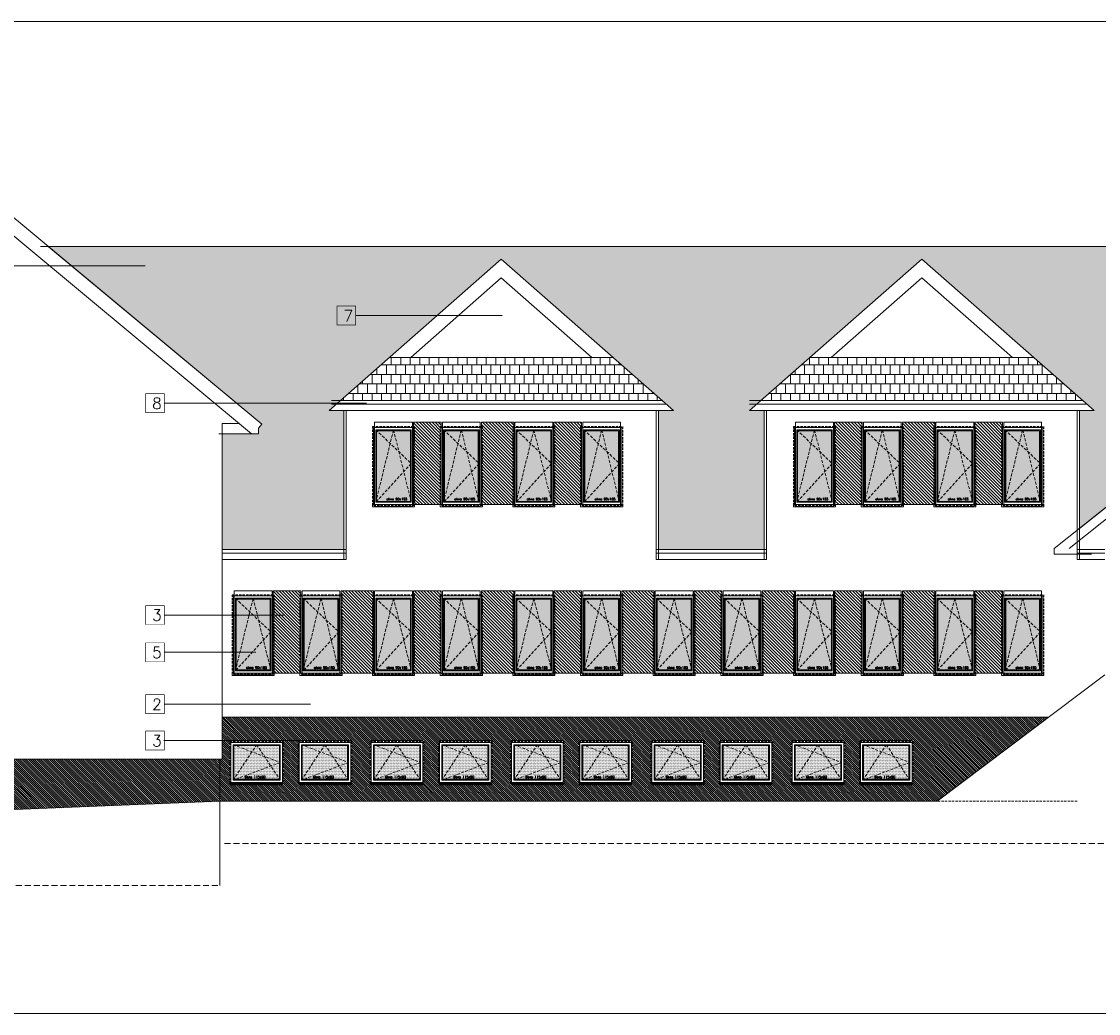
# Model space of a CAD drawing. Header units: millimetres. Extents: x -82287 to 177822, y -399756 to 0.
# Tile 53 of 228: x 70035 to 72337, y -238805 to -236685. Entities that reach past the tile are written whole.
import ezdxf
from ezdxf.enums import TextEntityAlignment as Align

# ---------------------------------------------------------------- set-up
doc = ezdxf.new("R2010")
doc.units = ezdxf.units.MM
doc.header["$MEASUREMENT"] = 0
for name, pattern in [('SUŁOSZOWA - PB 21 03$0$CACHE', [9.525, 6.35, -3.175]), ('SUŁOSZOWA - PB 21 03$0$CARKOVANA', [7.5, 5, -2.5]), ('SUŁOSZOWA - PB 21 03$0$HIDDEN', [9.525, 6.35, -3.175])]:
    doc.linetypes.add(name, pattern=pattern)
doc.layers.add('FL_XREF', color=252, linetype='Continuous')
for name, color, linetype, lineweight in [('SUŁOSZOWA - PB 21 03$0$! opisy okien elewacja', 251, 'Continuous', 0), ('SUŁOSZOWA - PB 21 03$0$!! 0_ Istn-okna', 251, 'Continuous', 0), ('SUŁOSZOWA - PB 21 03$0$!! 0_ Istn-sciany', 251, 'Continuous', 0), ('SUŁOSZOWA - PB 21 03$0$!! 0_ WIDOK ELEWACJA', 251, 'Continuous', 0), ('SUŁOSZOWA - PB 21 03$0$!! 0_Istn-cienka', 251, 'Continuous', 0), ('SUŁOSZOWA - PB 21 03$0$!! 0_Istn-drzwi', 251, 'Continuous', 0), ('SUŁOSZOWA - PB 21 03$0$!! 0_Opis_pom', 251, 'Continuous', 0), ('SUŁOSZOWA - PB 21 03$0$!! 1_ELEWACJA KOLOR', 251, 'Continuous', 0), ('SUŁOSZOWA - PB 21 03$0$!! 1_Hatch dach', 251, 'Continuous', 0), ('SUŁOSZOWA - PB 21 03$0$!! 1_OPIS POM NOWE', 251, 'Continuous', 0), ('SUŁOSZOWA - PB 21 03$0$!! 1_Wyburzenia', 251, 'SUŁOSZOWA - PB 21 03$0$CARKOVANA', 0), ('SUŁOSZOWA - PB 21 03$0$!! 2_ELEWACJA COKÓŁ', 251, 'Continuous', 0), ('SUŁOSZOWA - PB 21 03$0$!! 2_NOWE OKNA WIDOk - remont', 251, 'Continuous', 0), ('SUŁOSZOWA - PB 21 03$0$!! 2_TYNK OBRYS', 251, 'Continuous', 0), ('SUŁOSZOWA - PB 21 03$0$!!_1  OPISY ELEWACJE', 251, 'Continuous', 0)]:
    doc.layers.add(name, color=color, linetype=linetype, lineweight=lineweight)
doc.styles.add('SUŁOSZOWA - PB 21 03$0$ARIAL', font='tahoma.ttf')
doc.styles.add('SUŁOSZOWA - PB 21 03$0$TXT', font='simplex.shx')
pattern_1 = [(135, (-125229.0226, -283999.89), (-2.24506403, -2.24506403), [])]
pattern_2 = [(180, (0, 0), (-2e-15, -20.32), []), (270, (0, 0), (10.16, -20.32), [20.32, -20.32])]
pattern_3 = [(315, (0, 0), (3.367596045, 3.367596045), [])]

# ---------------------------------------------------------------- blocks, each defined once
blk = doc.blocks.new('SUŁOSZOWA - PB 21 03$0$okno 90x180')
at = {"layer": 'SUŁOSZOWA - PB 21 03$0$!! 1_Hatch dach', "true_color": 0x575757}
h = blk.add_hatch(dxfattribs=at)
h.set_pattern_fill('DOTS', color=251)
h.set_pattern_definition([(0, (-9632.3096, -11392.1331), (0.79375, 1.5875), [0, -1.5875])])
h.paths.add_polyline_path([(9, -20), (81, -20), (81, -171), (9, -171)])
at = {"layer": 'SUŁOSZOWA - PB 21 03$0$!! 0_ Istn-okna', "linetype": 'SUŁOSZOWA - PB 21 03$0$CARKOVANA', "lineweight": 5}
blk.add_lwpolyline([(0, -11), (90, -11), (90, -180), (0, -180)], close=True, dxfattribs=at)
at = {"layer": 'SUŁOSZOWA - PB 21 03$0$!! 0_ Istn-okna'}
for points in [[(2, -13), (88, -13), (88, -178), (2, -178)], [(7, -18), (83, -18), (83, -173), (7, -173)], [(9, -20), (81, -20), (81, -171), (9, -171)], [(0, -178), (90, -178), (90, -183), (0, -183)]]:
    blk.add_lwpolyline(points, close=True, dxfattribs=at)
at = {"layer": 'SUŁOSZOWA - PB 21 03$0$!! 1_Hatch dach', "color": 251, "linetype": 'SUŁOSZOWA - PB 21 03$0$CACHE', "true_color": 0x575757}
for points in [[(7, -173), (45, -18), (83, -173)], [(7, -18), (83, -90), (7, -173)]]:
    blk.add_lwpolyline(points, dxfattribs=at)
at = {"insert": (30.1, -163.6), "char_height": 5, "attachment_point": 1, "style": 'SUŁOSZOWA - PB 21 03$0$TXT'}
blk.add_mtext_dynamic_manual_height_columns('okno 90x165', width=52.63, gutter_width=75, heights=[0], dxfattribs=at)
blk = doc.blocks.new('SUŁOSZOWA - PB 21 03$0$okno 115x115')
at = {"layer": 'SUŁOSZOWA - PB 21 03$0$!! 1_Hatch dach', "true_color": 0x575757}
h = blk.add_hatch(dxfattribs=at)
h.set_pattern_fill('DOTS', color=251, angle=360)
h.set_pattern_definition([(360, (-21873.4686, 1906.5186), (0.79375, 1.5875), [0, -1.5875])])
h.paths.add_polyline_path([(-12257.2, 13266.7), (-12160.2, 13266.7), (-12160.2, 13194.7), (-12257.2, 13194.7)])
h = blk.add_hatch(dxfattribs=at)
h.set_pattern_fill('ANSI31', color=251, scale=0.2, angle=360)
h.set_pattern_definition([(45, (0, 0), (-0.449012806, 0.449012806), [])])
h.paths.add_polyline_path([(-12264.2, 13187.7), (-12153.2, 13187.7), (-12153.2, 13182.7), (-12264.2, 13182.7)])
at = {"layer": 'SUŁOSZOWA - PB 21 03$0$!! 0_ Istn-okna', "linetype": 'SUŁOSZOWA - PB 21 03$0$CARKOVANA', "lineweight": 5}
blk.add_lwpolyline([(-12266.2, 13275.7), (-12151.2, 13275.7), (-12151.2, 13185.7), (-12266.2, 13185.7)], close=True, dxfattribs=at)
at = {"layer": 'SUŁOSZOWA - PB 21 03$0$!! 0_ Istn-okna'}
for points in [[(-12264.2, 13273.7), (-12153.2, 13273.7), (-12153.2, 13187.7), (-12264.2, 13187.7)], [(-12259.2, 13268.7), (-12158.2, 13268.7), (-12158.2, 13192.7), (-12259.2, 13192.7)], [(-12257.2, 13266.7), (-12160.2, 13266.7), (-12160.2, 13194.7), (-12257.2, 13194.7)], [(-12264.2, 13187.7), (-12153.2, 13187.7), (-12153.2, 13182.7), (-12264.2, 13182.7)]]:
    blk.add_lwpolyline(points, close=True, dxfattribs=at)
at = {"layer": 'SUŁOSZOWA - PB 21 03$0$!! 1_Hatch dach', "color": 251, "linetype": 'SUŁOSZOWA - PB 21 03$0$CACHE', "true_color": 0x575757}
for points in [[(-12259.2, 13192.7), (-12208.7, 13268.7), (-12158.2, 13192.7)], [(-12259.2, 13268.7), (-12158.2, 13230.7), (-12259.2, 13192.7)]]:
    blk.add_lwpolyline(points, dxfattribs=at)
at = {"insert": (-12234.1, 13202.1), "char_height": 5, "attachment_point": 1, "style": 'SUŁOSZOWA - PB 21 03$0$TXT'}
blk.add_mtext_dynamic_manual_height_columns('okno 115x90', width=52.63, gutter_width=75, heights=[0], dxfattribs=at)
blk = doc.blocks.new('SUŁOSZOWA - PB 21 03')
at = {"layer": 'SUŁOSZOWA - PB 21 03$0$!! 1_ELEWACJA KOLOR', "true_color": 0xa78758}
h = blk.add_hatch(dxfattribs=at)
h.set_pattern_fill('ANSI31', color=45, scale=1.5, angle=-90)
h.set_pattern_definition(pattern_3)
h.paths.add_polyline_path([(70870.06575, -237770.26576), (70870.06575, -237594.26576), (70811.06575, -237594.26576), (70811.06575, -237770.26576)])
h = blk.add_hatch(dxfattribs=at)
h.set_pattern_fill('ANSI31', color=45, scale=1.5, angle=-90)
h.set_pattern_definition(pattern_3)
h.paths.add_polyline_path([(71025.06575, -237770.26576), (71025.06575, -237594.26576), (70956.06575, -237594.26576), (70956.06575, -237770.26576)])
h = blk.add_hatch(dxfattribs=at)
h.set_pattern_fill('ANSI31', color=45, scale=1.5, angle=-90)
h.set_pattern_definition(pattern_3)
h.paths.add_polyline_path([(71170.06575, -237770.26576), (71170.06575, -237594.26576), (71111.06575, -237594.26576), (71111.06575, -237770.26576)])
h = blk.add_hatch(dxfattribs=at)
h.set_pattern_fill('ANSI31', color=45, scale=1.5, angle=-90)
h.set_pattern_definition(pattern_3)
h.paths.add_polyline_path([(71770.06575, -237770.26576), (71770.06575, -237594.26576), (71711.06575, -237594.26576), (71711.06575, -237770.26576)])
h = blk.add_hatch(dxfattribs=at)
h.set_pattern_fill('ANSI31', color=45, scale=1.5, angle=-90)
h.set_pattern_definition(pattern_3)
h.paths.add_polyline_path([(71925.06575, -237770.26576), (71925.06575, -237594.26576), (71856.06575, -237594.26576), (71856.06575, -237770.26576)])
h = blk.add_hatch(dxfattribs=at)
h.set_pattern_fill('ANSI31', color=45, scale=1.5, angle=-90)
h.set_pattern_definition(pattern_3)
h.paths.add_polyline_path([(72070.06575, -237770.26576), (72070.06575, -237594.26576), (72011.06575, -237594.26576), (72011.06575, -237770.26576)])
h = blk.add_hatch(dxfattribs=at)
h.set_pattern_fill('ANSI31', color=45, scale=1.5, angle=-90)
h.set_pattern_definition(pattern_3)
h.paths.add_polyline_path([(70570.06575, -238130.26576), (70570.06575, -237954.26576), (70511.06575, -237954.26576), (70511.06575, -238130.26576)])
h = blk.add_hatch(dxfattribs=at)
h.set_pattern_fill('ANSI31', color=45, scale=1.5, angle=-90)
h.set_pattern_definition(pattern_3)
h.paths.add_polyline_path([(70725.06575, -238130.26576), (70725.06575, -237954.26576), (70656.06575, -237954.26576), (70656.06575, -238130.26576)])
h = blk.add_hatch(dxfattribs=at)
h.set_pattern_fill('ANSI31', color=45, scale=1.5, angle=-90)
h.set_pattern_definition(pattern_3)
h.paths.add_polyline_path([(70870.06575, -238130.26576), (70870.06575, -237954.26576), (70811.06575, -237954.26576), (70811.06575, -238130.26576)])
h = blk.add_hatch(dxfattribs=at)
h.set_pattern_fill('ANSI31', color=45, scale=1.5, angle=-90)
h.set_pattern_definition(pattern_3)
h.paths.add_polyline_path([(71025.06575, -238130.26576), (71025.06575, -237954.26576), (70956.06575, -237954.26576), (70956.06575, -238130.26576)])
h = blk.add_hatch(dxfattribs=at)
h.set_pattern_fill('ANSI31', color=45, scale=1.5, angle=-90)
h.set_pattern_definition(pattern_3)
h.paths.add_polyline_path([(71170.06575, -238130.26576), (71170.06575, -237954.26576), (71111.06575, -237954.26576), (71111.06575, -238130.26576)])
h = blk.add_hatch(dxfattribs=at)
h.set_pattern_fill('ANSI31', color=45, scale=1.5, angle=-90)
h.set_pattern_definition(pattern_3)
h.paths.add_polyline_path([(71325.06575, -238130.26576), (71325.06575, -237954.26576), (71256.06575, -237954.26576), (71256.06575, -238130.26576)])
h = blk.add_hatch(dxfattribs=at)
h.set_pattern_fill('ANSI31', color=45, scale=1.5, angle=-90)
h.set_pattern_definition(pattern_3)
h.paths.add_polyline_path([(71470.06575, -238130.26576), (71470.06575, -237954.26576), (71411.06575, -237954.26576), (71411.06575, -238130.26576)])
h = blk.add_hatch(dxfattribs=at)
h.set_pattern_fill('ANSI31', color=45, scale=1.5, angle=-90)
h.set_pattern_definition(pattern_3)
h.paths.add_polyline_path([(71625.06575, -238130.26576), (71625.06575, -237954.26576), (71556.06575, -237954.26576), (71556.06575, -238130.26576)])
h = blk.add_hatch(dxfattribs=at)
h.set_pattern_fill('ANSI31', color=45, scale=1.5, angle=-90)
h.set_pattern_definition(pattern_3)
h.paths.add_polyline_path([(71770.06575, -238130.26576), (71770.06575, -237954.26576), (71711.06575, -237954.26576), (71711.06575, -238130.26576)])
h = blk.add_hatch(dxfattribs=at)
h.set_pattern_fill('ANSI31', color=45, scale=1.5, angle=-90)
h.set_pattern_definition(pattern_3)
h.paths.add_polyline_path([(71925.06575, -238130.26576), (71925.06575, -237954.26576), (71856.06575, -237954.26576), (71856.06575, -238130.26576)])
h = blk.add_hatch(dxfattribs=at)
h.set_pattern_fill('ANSI31', color=45, scale=1.5, angle=-90)
h.set_pattern_definition(pattern_3)
h.paths.add_polyline_path([(72070.06575, -238130.26576), (72070.06575, -237954.26576), (72011.06575, -237954.26576), (72011.06575, -238130.26576)])
at = {"layer": 'SUŁOSZOWA - PB 21 03$0$!! 1_Hatch dach', "true_color": 0x990000}
h = blk.add_hatch(dxfattribs=at)
h.set_pattern_fill('AR-B88', color=14, scale=0.1, angle=180)
h.set_pattern_definition(pattern_2)
h.paths.add_polyline_path([(72927.56575, -237269.73091), (72927.56575, -237218.37397), (70029.74705, -237218.37397), (70486.77269, -237598.02207), (70479.56575, -237606.66587), (70479.56575, -237618.65447), (70401.56575, -237618.65447), (70401.56575, -237866.1374), (70661.56575, -237866.1374), (70661.56575, -237569.26576), (70630.45126, -237569.26576), (70998.56575, -237245.32501), (71366.68023, -237569.26576), (71334.56575, -237569.26576), (71334.56575, -237866.1374), (71560.56575, -237866.1374), (71560.56575, -237569.26576), (71529.45126, -237569.26576), (71897.56575, -237245.32501), (72265.68023, -237569.26576), (72234.56575, -237569.26576), (72234.56575, -237821.2654)])
h = blk.add_hatch(dxfattribs=at)
h.set_pattern_fill('AR-B88', color=14, scale=0.1, angle=180)
h.set_pattern_definition(pattern_2)
h.paths.add_polyline_path([(70759.61041, -237455.60571), (70654.61278, -237548.00362), (71342.51871, -237548.00362), (71237.52109, -237455.60571)])
h = blk.add_hatch(dxfattribs=at)
h.set_pattern_fill('AR-B88', color=14, scale=0.1, angle=180)
h.set_pattern_definition(pattern_2)
h.paths.add_polyline_path([(71658.61041, -237455.60571), (71553.61278, -237548.00362), (72241.51871, -237548.00362), (72136.52109, -237455.60571)])
at = {"layer": 'SUŁOSZOWA - PB 21 03$0$!! 2_ELEWACJA COKÓŁ'}
h = blk.add_hatch(dxfattribs=at)
h.set_pattern_fill('ANSI31', color=250, angle=90)
h.set_pattern_definition(pattern_1)
h.paths.add_polyline_path([(70401.56575, -238224.26576), (70401.56575, -238314.26576), (70396.56575, -238314.26576), (70396.56575, -238404.26576), (71930.47023, -238404.26576), (72169.20057, -238224.26576)])
h.paths.add_polyline_path([(71433.06575, -238274.26576), (71433.06575, -238366.26576), (71318.06575, -238366.26576), (71318.06575, -238274.26576)], flags=16)
h.paths.add_polyline_path([(71320.06575, -238278.26576), (71431.06575, -238278.26576), (71431.06575, -238364.26576), (71320.06575, -238364.26576)], flags=0)
h.paths.add_polyline_path([(71325.06575, -238283.26576), (71426.06575, -238283.26576), (71426.06575, -238359.26576), (71325.06575, -238359.26576)], flags=0)
h.paths.add_polyline_path([(71330.38154, -238285.26576), (71374.2368, -238285.26576), (71375.56575, -238283.26576), (71376.8947, -238285.26576), (71424.06575, -238285.26576), (71424.06575, -238320.51328), (71426.06575, -238321.26576), (71424.06575, -238322.01823), (71424.06575, -238356.25586), (71424.7368, -238357.26576), (71330.38154, -238357.26576), (71325.06575, -238359.26576), (71327.06575, -238356.25586), (71327.06575, -238284.01823)], flags=0)
h.paths.add_polyline_path([(71279.06575, -238366.26576), (71164.06575, -238366.26576), (71164.06575, -238274.26576), (71279.06575, -238274.26576)], flags=16)
h.paths.add_polyline_path([(71277.06575, -238278.26576), (71277.06575, -238364.26576), (71166.06575, -238364.26576), (71166.06575, -238278.26576)], flags=0)
h.paths.add_polyline_path([(71272.06575, -238283.26576), (71272.06575, -238359.26576), (71171.06575, -238359.26576), (71171.06575, -238283.26576)], flags=0)
h.paths.add_polyline_path([(71270.06575, -238285.26576), (71270.06575, -238320.51328), (71272.06575, -238321.26576), (71270.06575, -238322.01823), (71270.06575, -238356.25586), (71270.7368, -238357.26576), (71176.38154, -238357.26576), (71171.06575, -238359.26576), (71173.06575, -238356.25586), (71173.06575, -238284.01823), (71176.38154, -238285.26576), (71220.2368, -238285.26576), (71221.56575, -238283.26576), (71222.8947, -238285.26576)], flags=0)
h.paths.add_polyline_path([(71579.06575, -238274.26576), (71579.06575, -238366.26576), (71464.06575, -238366.26576), (71464.06575, -238274.26576)], flags=16)
h.paths.add_polyline_path([(71466.06575, -238278.26576), (71577.06575, -238278.26576), (71577.06575, -238364.26576), (71466.06575, -238364.26576)], flags=0)
h.paths.add_polyline_path([(71471.06575, -238283.26576), (71572.06575, -238283.26576), (71572.06575, -238359.26576), (71471.06575, -238359.26576)], flags=0)
h.paths.add_polyline_path([(71476.38154, -238285.26576), (71520.2368, -238285.26576), (71521.56575, -238283.26576), (71522.8947, -238285.26576), (71570.06575, -238285.26576), (71570.06575, -238320.51328), (71572.06575, -238321.26576), (71570.06575, -238322.01823), (71570.06575, -238356.25586), (71570.7368, -238357.26576), (71476.38154, -238357.26576), (71471.06575, -238359.26576), (71473.06575, -238356.25586), (71473.06575, -238284.01823)], flags=0)
h.paths.add_polyline_path([(71133.06575, -238366.26576), (71018.06575, -238366.26576), (71018.06575, -238274.26576), (71133.06575, -238274.26576)], flags=16)
h.paths.add_polyline_path([(71131.06575, -238278.26576), (71131.06575, -238364.26576), (71020.06575, -238364.26576), (71020.06575, -238278.26576)], flags=0)
h.paths.add_polyline_path([(71126.06575, -238283.26576), (71126.06575, -238359.26576), (71025.06575, -238359.26576), (71025.06575, -238283.26576)], flags=0)
h.paths.add_polyline_path([(71124.06575, -238285.26576), (71124.06575, -238320.51328), (71126.06575, -238321.26576), (71124.06575, -238322.01823), (71124.06575, -238356.25586), (71124.7368, -238357.26576), (71030.38154, -238357.26576), (71025.06575, -238359.26576), (71027.06575, -238356.25586), (71027.06575, -238284.01823), (71030.38154, -238285.26576), (71074.2368, -238285.26576), (71075.56575, -238283.26576), (71076.8947, -238285.26576)], flags=0)
h.paths.add_polyline_path([(71733.06575, -238274.26576), (71733.06575, -238366.26576), (71618.06575, -238366.26576), (71618.06575, -238274.26576)], flags=16)
h.paths.add_polyline_path([(71620.06575, -238278.26576), (71731.06575, -238278.26576), (71731.06575, -238364.26576), (71620.06575, -238364.26576)], flags=0)
h.paths.add_polyline_path([(71625.06575, -238283.26576), (71726.06575, -238283.26576), (71726.06575, -238359.26576), (71625.06575, -238359.26576)], flags=0)
h.paths.add_polyline_path([(71627.06575, -238284.01823), (71630.38154, -238285.26576), (71674.2368, -238285.26576), (71675.56575, -238283.26576), (71676.8947, -238285.26576), (71724.06575, -238285.26576), (71724.06575, -238320.51328), (71726.06575, -238321.26576), (71724.06575, -238322.01823), (71724.06575, -238356.25586), (71724.7368, -238357.26576), (71630.38154, -238357.26576), (71625.06575, -238359.26576), (71627.06575, -238356.25586)], flags=0)
h.paths.add_polyline_path([(70979.06575, -238366.26576), (70864.06575, -238366.26576), (70864.06575, -238274.26576), (70979.06575, -238274.26576)], flags=16)
h.paths.add_polyline_path([(70977.06575, -238278.26576), (70977.06575, -238364.26576), (70866.06575, -238364.26576), (70866.06575, -238278.26576)], flags=0)
h.paths.add_polyline_path([(70972.06575, -238283.26576), (70972.06575, -238359.26576), (70871.06575, -238359.26576), (70871.06575, -238283.26576)], flags=0)
h.paths.add_polyline_path([(70970.06575, -238285.26576), (70970.06575, -238320.51328), (70972.06575, -238321.26576), (70970.06575, -238322.01823), (70970.06575, -238356.25586), (70970.7368, -238357.26576), (70876.38154, -238357.26576), (70871.06575, -238359.26576), (70873.06575, -238356.25586), (70873.06575, -238284.01823), (70876.38154, -238285.26576), (70920.2368, -238285.26576), (70921.56575, -238283.26576), (70922.8947, -238285.26576)], flags=0)
h.paths.add_polyline_path([(71879.06575, -238274.26576), (71879.06575, -238366.26576), (71764.06575, -238366.26576), (71764.06575, -238274.26576)], flags=16)
h.paths.add_polyline_path([(71766.06575, -238278.26576), (71877.06575, -238278.26576), (71877.06575, -238364.26576), (71766.06575, -238364.26576)], flags=0)
h.paths.add_polyline_path([(71771.06575, -238283.26576), (71872.06575, -238283.26576), (71872.06575, -238359.26576), (71771.06575, -238359.26576)], flags=0)
h.paths.add_polyline_path([(71773.06575, -238284.01823), (71776.38154, -238285.26576), (71820.2368, -238285.26576), (71821.56575, -238283.26576), (71822.8947, -238285.26576), (71870.06575, -238285.26576), (71870.06575, -238320.51328), (71872.06575, -238321.26576), (71870.06575, -238322.01823), (71870.06575, -238356.25586), (71870.7368, -238357.26576), (71776.38154, -238357.26576), (71771.06575, -238359.26576), (71773.06575, -238356.25586)], flags=0)
h.paths.add_polyline_path([(70833.06575, -238366.26576), (70718.06575, -238366.26576), (70718.06575, -238274.26576), (70833.06575, -238274.26576)], flags=16)
h.paths.add_polyline_path([(70831.06575, -238278.26576), (70831.06575, -238364.26576), (70720.06575, -238364.26576), (70720.06575, -238278.26576)], flags=0)
h.paths.add_polyline_path([(70826.06575, -238283.26576), (70826.06575, -238359.26576), (70725.06575, -238359.26576), (70725.06575, -238283.26576)], flags=0)
h.paths.add_polyline_path([(70824.06575, -238285.26576), (70824.06575, -238320.51328), (70826.06575, -238321.26576), (70824.06575, -238322.01823), (70824.06575, -238356.25586), (70824.7368, -238357.26576), (70730.38154, -238357.26576), (70725.06575, -238359.26576), (70727.06575, -238356.25586), (70727.06575, -238284.01823), (70730.38154, -238285.26576), (70774.2368, -238285.26576), (70775.56575, -238283.26576), (70776.8947, -238285.26576)], flags=0)
h.paths.add_polyline_path([(70679.06575, -238366.26576), (70564.06575, -238366.26576), (70564.06575, -238274.26576), (70679.06575, -238274.26576)], flags=16)
h.paths.add_polyline_path([(70677.06575, -238278.26576), (70677.06575, -238364.26576), (70566.06575, -238364.26576), (70566.06575, -238278.26576)], flags=0)
h.paths.add_polyline_path([(70672.06575, -238283.26576), (70672.06575, -238359.26576), (70571.06575, -238359.26576), (70571.06575, -238283.26576)], flags=0)
h.paths.add_polyline_path([(70670.06575, -238285.26576), (70670.06575, -238320.51328), (70672.06575, -238321.26576), (70670.06575, -238322.01823), (70670.06575, -238356.25586), (70670.7368, -238357.26576), (70576.38154, -238357.26576), (70571.06575, -238359.26576), (70573.06575, -238356.25586), (70573.06575, -238284.01823), (70576.38154, -238285.26576), (70620.2368, -238285.26576), (70621.56575, -238283.26576), (70622.8947, -238285.26576)], flags=0)
h.paths.add_polyline_path([(70533.06575, -238366.26576), (70418.06575, -238366.26576), (70418.06575, -238274.26576), (70533.06575, -238274.26576)], flags=16)
h.paths.add_polyline_path([(70531.06575, -238278.26576), (70531.06575, -238364.26576), (70420.06575, -238364.26576), (70420.06575, -238278.26576)], flags=0)
h.paths.add_polyline_path([(70526.06575, -238283.26576), (70526.06575, -238359.26576), (70425.06575, -238359.26576), (70425.06575, -238283.26576)], flags=0)
h.paths.add_polyline_path([(70524.06575, -238285.26576), (70524.06575, -238320.51328), (70526.06575, -238321.26576), (70524.06575, -238322.01823), (70524.06575, -238356.25586), (70524.7368, -238357.26576), (70430.38154, -238357.26576), (70425.06575, -238359.26576), (70427.06575, -238356.25586), (70427.06575, -238284.01823), (70430.38154, -238285.26576), (70474.2368, -238285.26576), (70475.56575, -238283.26576), (70476.8947, -238285.26576)], flags=0)
h.paths.add_polyline_path([(71794.8935, -238356.10613), (71844.06017, -238356.10613), (71844.06017, -238348.60613), (71794.8935, -238348.60613)], flags=8)
h.paths.add_polyline_path([(71648.8935, -238356.10613), (71698.06017, -238356.10613), (71698.06017, -238348.60613), (71648.8935, -238348.60613)], flags=8)
h.paths.add_polyline_path([(71494.8935, -238356.10613), (71544.06017, -238356.10613), (71544.06017, -238348.60613), (71494.8935, -238348.60613)], flags=8)
h.paths.add_polyline_path([(71348.8935, -238356.10613), (71398.06017, -238356.10613), (71398.06017, -238348.60613), (71348.8935, -238348.60613)], flags=8)
h.paths.add_polyline_path([(71194.8935, -238356.10613), (71244.06017, -238356.10613), (71244.06017, -238348.60613), (71194.8935, -238348.60613)], flags=8)
h.paths.add_polyline_path([(71048.8935, -238356.10613), (71098.06017, -238356.10613), (71098.06017, -238348.60613), (71048.8935, -238348.60613)], flags=8)
h.paths.add_polyline_path([(70894.8935, -238356.10613), (70944.06017, -238356.10613), (70944.06017, -238348.60613), (70894.8935, -238348.60613)], flags=8)
h.paths.add_polyline_path([(70748.8935, -238356.10613), (70798.06017, -238356.10613), (70798.06017, -238348.60613), (70748.8935, -238348.60613)], flags=8)
h.paths.add_polyline_path([(70594.8935, -238356.10613), (70644.06017, -238356.10613), (70644.06017, -238348.60613), (70594.8935, -238348.60613)], flags=8)
h.paths.add_polyline_path([(70448.8935, -238356.10613), (70498.06017, -238356.10613), (70498.06017, -238348.60613), (70448.8935, -238348.60613)], flags=8)
h = blk.add_hatch(dxfattribs=at)
h.set_pattern_fill('ANSI31', color=250, angle=90)
h.set_pattern_definition(pattern_1)
h.paths.add_polyline_path([(69084.56575, -238314.26576), (69084.56575, -238457.16898), (70396.56575, -238404.26576), (70396.56575, -238314.26576)])
at = {"layer": 'SUŁOSZOWA - PB 21 03$0$! opisy okien elewacja'}
for points in [[(68230.46845, -238857.59214), (68230.46845, -236737.82104), (75114.13549, -236737.82104), (75114.13549, -238857.59214)], [(72927.56575, -237269.73091), (72927.56575, -237218.37397), (70029.74705, -237218.37397), (70486.77269, -237598.02207), (70479.56575, -237606.66587), (70479.56575, -237618.65447), (70401.56575, -237618.65447), (70401.56575, -237866.1374), (70661.56575, -237866.1374), (70661.56575, -237569.26576), (70630.45126, -237569.26576), (70998.56575, -237245.32501), (71366.68023, -237569.26576), (71334.56575, -237569.26576), (71334.56575, -237866.1374), (71560.56575, -237866.1374), (71560.56575, -237569.26576), (71529.45126, -237569.26576), (71897.56575, -237245.32501), (72265.68023, -237569.26576), (72234.56575, -237569.26576), (72234.56575, -237821.2654)]]:
    blk.add_lwpolyline(points, close=True, dxfattribs=at)
at = {"layer": 'SUŁOSZOWA - PB 21 03$0$!! 0_ Istn-sciany'}
for points in [[(72288.56575, -238134.26576), (71930.47023, -238404.26576)], [(70396.56575, -238404.26576), (68536.56575, -238479.26576), (68384.9187, -238479.26576)], [(70396.56575, -238404.26576), (71930.47023, -238404.26576)]]:
    blk.add_lwpolyline(points, dxfattribs=at)
at = {"layer": 'SUŁOSZOWA - PB 21 03$0$!! 0_ WIDOK ELEWACJA'}
for p, q in [((70661.56575, -237887.39954), (70661.56575, -237569.26576)), ((70666.56575, -237887.39954), (70666.56575, -237569.26576)), ((71329.56575, -237887.39954), (71329.56575, -237569.26576)), ((71334.56575, -237887.39954), (71334.56575, -237569.26576)), ((71560.56575, -237887.39954), (71560.56575, -237569.26576)), ((71565.56575, -237887.39954), (71565.56575, -237569.26576)), ((72229.56575, -237887.39954), (72229.56575, -237569.26576)), ((72234.56575, -237887.39954), (72234.56575, -237569.26576))]:
    blk.add_line(p, q, dxfattribs=at)
for points in [[(70486.77269, -237598.02207), (69737.06575, -236975.2456)], [(70464.66081, -237618.65447), (69737.06575, -237014.24619)], [(72212.65319, -237864.26576), (73085.56575, -237169.54515)], [(70013.34799, -237218.37397), (72927.56575, -237218.37397)], [(72180.53605, -237864.26576), (73013.45459, -237201.37498)], [(70630.45126, -237569.26576), (70998.56575, -237245.32501)], [(71366.68023, -237569.26576), (70998.56575, -237245.32501)], [(71529.45126, -237569.26576), (71897.56575, -237245.32501)], [(72265.68023, -237569.26576), (71897.56575, -237245.32501)], [(70805.02175, -237455.60571), (70998.56575, -237285.28699), (71192.10975, -237455.60571)], [(71704.02175, -237455.60571), (71897.56575, -237285.28699), (72091.10975, -237455.60571)], [(71237.52109, -237455.60571), (70759.61041, -237455.60571)], [(72136.52109, -237455.60571), (71658.61041, -237455.60571)], [(71342.51871, -237548.00362), (70635.45745, -237548.00362)], [(71351.32473, -237555.75291), (70635.45745, -237555.75291)], [(72241.51871, -237548.00362), (71529.45126, -237548.00362)], [(72250.32473, -237555.75291), (71529.45126, -237555.75291)], [(71366.68023, -237569.26576), (70630.45126, -237569.26576)], [(72265.68023, -237569.26576), (71529.45126, -237569.26576)], [(71765.45126, -237569.26576), (71529.45126, -237569.26576)], [(70486.77269, -237598.02207), (70479.56575, -237606.66587), (70479.56575, -237618.65447), (70394.56575, -237618.65447)], [(70401.56575, -237596.76576), (70401.56575, -238314.26576)], [(70401.56575, -237596.76576), (70438.31087, -237596.76576)], [(72180.53605, -237864.26576), (72180.53605, -237876.26576), (72202.12599, -237876.26576)], [(70666.56575, -237866.1374), (70401.56575, -237866.1374)], [(70666.56575, -237873.8867), (70401.56575, -237873.8867)], [(70666.56575, -237887.39954), (70401.56575, -237887.39954)], [(71565.56575, -237866.1374), (71329.56575, -237866.1374)], [(71565.56575, -237873.8867), (71329.56575, -237873.8867)], [(71565.56575, -237887.39954), (71329.56575, -237887.39954)], [(72202.12599, -237876.26576), (72260.53605, -237876.26576)], [(72288.56575, -237866.1374), (72229.56575, -237866.1374)], [(72288.56575, -237873.8867), (72229.56575, -237873.8867)], [(72288.56575, -237887.39954), (72229.56575, -237887.39954)], [(70401.56575, -238224.26576), (72169.20057, -238224.26576)], [(69079.56575, -238314.26576), (70401.56575, -238314.26576)], [(70396.56575, -238314.26576), (70396.56575, -238584.26576)]]:
    blk.add_lwpolyline(points, dxfattribs=at)
for points in [[(70727.56575, -237774.26576), (70727.56575, -237594.26576), (70808.56575, -237594.26576), (70808.56575, -237774.26576)], [(70872.56575, -237774.26576), (70872.56575, -237594.26576), (70953.56575, -237594.26576), (70953.56575, -237774.26576)], [(71027.56575, -237774.26576), (71027.56575, -237594.26576), (71108.56575, -237594.26576), (71108.56575, -237774.26576)], [(71172.56575, -237774.26576), (71172.56575, -237594.26576), (71253.56575, -237594.26576), (71253.56575, -237774.26576)], [(71627.56575, -237774.26576), (71627.56575, -237594.26576), (71708.56575, -237594.26576), (71708.56575, -237774.26576)], [(71772.56575, -237774.26576), (71772.56575, -237594.26576), (71853.56575, -237594.26576), (71853.56575, -237774.26576)], [(71927.56575, -237774.26576), (71927.56575, -237594.26576), (72008.56575, -237594.26576), (72008.56575, -237774.26576)], [(72072.56575, -237774.26576), (72072.56575, -237594.26576), (72153.56575, -237594.26576), (72153.56575, -237774.26576)], [(70427.56575, -238134.26576), (70427.56575, -237954.26576), (70508.56575, -237954.26576), (70508.56575, -238134.26576)], [(70572.56575, -238134.26576), (70572.56575, -237954.26576), (70653.56575, -237954.26576), (70653.56575, -238134.26576)], [(70727.56575, -238134.26576), (70727.56575, -237954.26576), (70808.56575, -237954.26576), (70808.56575, -238134.26576)], [(70872.56575, -238134.26576), (70872.56575, -237954.26576), (70953.56575, -237954.26576), (70953.56575, -238134.26576)], [(71027.56575, -238134.26576), (71027.56575, -237954.26576), (71108.56575, -237954.26576), (71108.56575, -238134.26576)], [(71172.56575, -238134.26576), (71172.56575, -237954.26576), (71253.56575, -237954.26576), (71253.56575, -238134.26576)], [(71327.56575, -238134.26576), (71327.56575, -237954.26576), (71408.56575, -237954.26576), (71408.56575, -238134.26576)], [(71472.56575, -238134.26576), (71472.56575, -237954.26576), (71553.56575, -237954.26576), (71553.56575, -238134.26576)], [(71627.56575, -238134.26576), (71627.56575, -237954.26576), (71708.56575, -237954.26576), (71708.56575, -238134.26576)], [(71772.56575, -238134.26576), (71772.56575, -237954.26576), (71853.56575, -237954.26576), (71853.56575, -238134.26576)], [(71927.56575, -238134.26576), (71927.56575, -237954.26576), (72008.56575, -237954.26576), (72008.56575, -238134.26576)], [(72072.56575, -238134.26576), (72072.56575, -237954.26576), (72153.56575, -237954.26576), (72153.56575, -238134.26576)], [(70420.06575, -238274.26576), (70420.06575, -238364.26576), (70531.06575, -238364.26576), (70531.06575, -238274.26576)], [(70566.06575, -238274.26576), (70566.06575, -238364.26576), (70677.06575, -238364.26576), (70677.06575, -238274.26576)], [(70720.06575, -238274.26576), (70720.06575, -238364.26576), (70831.06575, -238364.26576), (70831.06575, -238274.26576)], [(70866.06575, -238274.26576), (70866.06575, -238364.26576), (70977.06575, -238364.26576), (70977.06575, -238274.26576)], [(71020.06575, -238274.26576), (71020.06575, -238364.26576), (71131.06575, -238364.26576), (71131.06575, -238274.26576)], [(71166.06575, -238274.26576), (71166.06575, -238364.26576), (71277.06575, -238364.26576), (71277.06575, -238274.26576)], [(71320.06575, -238274.26576), (71320.06575, -238364.26576), (71431.06575, -238364.26576), (71431.06575, -238274.26576)], [(71466.06575, -238274.26576), (71466.06575, -238364.26576), (71577.06575, -238364.26576), (71577.06575, -238274.26576)], [(71620.06575, -238274.26576), (71620.06575, -238364.26576), (71731.06575, -238364.26576), (71731.06575, -238274.26576)], [(71766.06575, -238274.26576), (71766.06575, -238364.26576), (71877.06575, -238364.26576), (71877.06575, -238274.26576)]]:
    blk.add_lwpolyline(points, close=True, dxfattribs=at)
at = {"layer": 'SUŁOSZOWA - PB 21 03$0$!! 0_Istn-cienka', "linetype": 'SUŁOSZOWA - PB 21 03$0$HIDDEN', "ltscale": 2}
for points in [[(70406.94428, -238494.26576), (72842.56575, -238494.26576)], [(69084.56575, -238584.26576), (70396.56575, -238584.26576)]]:
    blk.add_lwpolyline(points, dxfattribs=at)
at = {"layer": 'SUŁOSZOWA - PB 21 03$0$!! 0_Istn-drzwi'}
blk.add_lwpolyline([(71529.45126, -237569.26576), (71897.56575, -237245.32501), (72265.68023, -237569.26576)], dxfattribs=at)
at = {"layer": 'SUŁOSZOWA - PB 21 03$0$!! 1_Wyburzenia'}
blk.add_lwpolyline([(71429.38697, -238404.26576), (72230.08093, -238404.26576)], dxfattribs=at)
at = {"layer": 'SUŁOSZOWA - PB 21 03$0$!! 2_TYNK OBRYS'}
for points in [[(70870.06575, -237770.26576), (70870.06575, -237594.26576), (70811.06575, -237594.26576), (70811.06575, -237770.26576)], [(71025.06575, -237770.26576), (71025.06575, -237594.26576), (70956.06575, -237594.26576), (70956.06575, -237770.26576)], [(71170.06575, -237770.26576), (71170.06575, -237594.26576), (71111.06575, -237594.26576), (71111.06575, -237770.26576)], [(71770.06575, -237770.26576), (71770.06575, -237594.26576), (71711.06575, -237594.26576), (71711.06575, -237770.26576)], [(71925.06575, -237770.26576), (71925.06575, -237594.26576), (71856.06575, -237594.26576), (71856.06575, -237770.26576)], [(72070.06575, -237770.26576), (72070.06575, -237594.26576), (72011.06575, -237594.26576), (72011.06575, -237770.26576)], [(70570.06575, -238130.26576), (70570.06575, -237954.26576), (70511.06575, -237954.26576), (70511.06575, -238130.26576)], [(70725.06575, -238130.26576), (70725.06575, -237954.26576), (70656.06575, -237954.26576), (70656.06575, -238130.26576)], [(70870.06575, -238130.26576), (70870.06575, -237954.26576), (70811.06575, -237954.26576), (70811.06575, -238130.26576)], [(71025.06575, -238130.26576), (71025.06575, -237954.26576), (70956.06575, -237954.26576), (70956.06575, -238130.26576)], [(71170.06575, -238130.26576), (71170.06575, -237954.26576), (71111.06575, -237954.26576), (71111.06575, -238130.26576)], [(71325.06575, -238130.26576), (71325.06575, -237954.26576), (71256.06575, -237954.26576), (71256.06575, -238130.26576)], [(71470.06575, -238130.26576), (71470.06575, -237954.26576), (71411.06575, -237954.26576), (71411.06575, -238130.26576)], [(71625.06575, -238130.26576), (71625.06575, -237954.26576), (71556.06575, -237954.26576), (71556.06575, -238130.26576)], [(71770.06575, -238130.26576), (71770.06575, -237954.26576), (71711.06575, -237954.26576), (71711.06575, -238130.26576)], [(71925.06575, -238130.26576), (71925.06575, -237954.26576), (71856.06575, -237954.26576), (71856.06575, -238130.26576)], [(72070.06575, -238130.26576), (72070.06575, -237954.26576), (72011.06575, -237954.26576), (72011.06575, -238130.26576)]]:
    blk.add_lwpolyline(points, close=True, dxfattribs=at)
at = {"layer": 'SUŁOSZOWA - PB 21 03$0$!!_1  OPISY ELEWACJE'}
for points in [[(70236.98744, -237259.81155), (69924.0517, -237259.81155)], [(71000.09002, -237366.20636), (70687.15428, -237366.20636)], [(70710.64612, -237553.29455), (70277.9951, -237553.29455)], [(70533.00927, -238006.15787), (70277.9951, -238006.15787)], [(70474.02594, -238085.82762), (70277.9951, -238085.82762)], [(70590.93084, -238196.51447), (70277.9951, -238196.51447)], [(70590.93084, -238274.48665), (70277.07009, -238274.48665)]]:
    blk.add_lwpolyline(points, dxfattribs=at)
at = {"layer": 'SUŁOSZOWA - PB 21 03$0$!!_1  OPISY ELEWACJE', "const_width": 1.2}
for points in [[(70647.43994, -237386.47875), (70647.43994, -237345.93396), (70687.15428, -237345.93396), (70687.15428, -237386.47875)], [(70647.43994, -237386.47875), (70647.43994, -237345.93396), (70687.15428, -237345.93396), (70687.15428, -237386.47875)], [(70238.28076, -237573.56694), (70238.28076, -237533.02215), (70277.9951, -237533.02215), (70277.9951, -237573.56694)], [(70238.28076, -237573.56694), (70238.28076, -237533.02215), (70277.9951, -237533.02215), (70277.9951, -237573.56694)], [(70238.28076, -238026.43027), (70238.28076, -237985.88548), (70277.9951, -237985.88548), (70277.9951, -238026.43027)], [(70238.28076, -238026.43027), (70238.28076, -237985.88548), (70277.9951, -237985.88548), (70277.9951, -238026.43027)], [(70238.28076, -238106.10001), (70238.28076, -238065.55522), (70277.9951, -238065.55522), (70277.9951, -238106.10001)], [(70238.28076, -238106.10001), (70238.28076, -238065.55522), (70277.9951, -238065.55522), (70277.9951, -238106.10001)], [(70238.28076, -238216.78686), (70238.28076, -238176.24207), (70277.9951, -238176.24207), (70277.9951, -238216.78686)], [(70238.28076, -238216.78686), (70238.28076, -238176.24207), (70277.9951, -238176.24207), (70277.9951, -238216.78686)], [(70238.28076, -238294.75905), (70238.28076, -238254.21426), (70277.9951, -238254.21426), (70277.9951, -238294.75905)], [(70238.28076, -238294.75905), (70238.28076, -238254.21426), (70277.9951, -238254.21426), (70277.9951, -238294.75905)]]:
    blk.add_lwpolyline(points, close=True, dxfattribs=at)
at = {"layer": 'SUŁOSZOWA - PB 21 03$0$!! 2_NOWE OKNA WIDOk - remont'}
for name, p in [('SUŁOSZOWA - PB 21 03$0$okno 90x180', (70723.06575, -237592.26576)), ('SUŁOSZOWA - PB 21 03$0$okno 90x180', (70868.06575, -237592.26576)), ('SUŁOSZOWA - PB 21 03$0$okno 90x180', (71023.06575, -237592.26576)), ('SUŁOSZOWA - PB 21 03$0$okno 90x180', (71168.06575, -237592.26576)), ('SUŁOSZOWA - PB 21 03$0$okno 90x180', (71623.06575, -237592.26576)), ('SUŁOSZOWA - PB 21 03$0$okno 90x180', (71768.06575, -237592.26576)), ('SUŁOSZOWA - PB 21 03$0$okno 90x180', (71923.06575, -237592.26576)), ('SUŁOSZOWA - PB 21 03$0$okno 90x180', (72068.06575, -237592.26576)), ('SUŁOSZOWA - PB 21 03$0$okno 90x180', (70423.06575, -237952.26576)), ('SUŁOSZOWA - PB 21 03$0$okno 90x180', (70568.06575, -237952.26576)), ('SUŁOSZOWA - PB 21 03$0$okno 90x180', (70723.06575, -237952.26576)), ('SUŁOSZOWA - PB 21 03$0$okno 90x180', (70868.06575, -237952.26576)), ('SUŁOSZOWA - PB 21 03$0$okno 90x180', (71023.06575, -237952.26576)), ('SUŁOSZOWA - PB 21 03$0$okno 90x180', (71168.06575, -237952.26576)), ('SUŁOSZOWA - PB 21 03$0$okno 90x180', (71323.06575, -237952.26576)), ('SUŁOSZOWA - PB 21 03$0$okno 90x180', (71468.06575, -237952.26576)), ('SUŁOSZOWA - PB 21 03$0$okno 90x180', (71623.06575, -237952.26576)), ('SUŁOSZOWA - PB 21 03$0$okno 90x180', (71768.06575, -237952.26576)), ('SUŁOSZOWA - PB 21 03$0$okno 90x180', (71923.06575, -237952.26576)), ('SUŁOSZOWA - PB 21 03$0$okno 90x180', (72068.06575, -237952.26576)), ('SUŁOSZOWA - PB 21 03$0$okno 115x115', (82684.22476, -251551.91753)), ('SUŁOSZOWA - PB 21 03$0$okno 115x115', (82830.22476, -251551.91753)), ('SUŁOSZOWA - PB 21 03$0$okno 115x115', (82984.22476, -251551.91753)), ('SUŁOSZOWA - PB 21 03$0$okno 115x115', (83130.22476, -251551.91753)), ('SUŁOSZOWA - PB 21 03$0$okno 115x115', (83284.22476, -251551.91753)), ('SUŁOSZOWA - PB 21 03$0$okno 115x115', (83430.22476, -251551.91753)), ('SUŁOSZOWA - PB 21 03$0$okno 115x115', (83584.22476, -251551.91753)), ('SUŁOSZOWA - PB 21 03$0$okno 115x115', (83730.22476, -251551.91753)), ('SUŁOSZOWA - PB 21 03$0$okno 115x115', (83884.22476, -251551.91753)), ('SUŁOSZOWA - PB 21 03$0$okno 115x115', (84030.22476, -251551.91753))]:
    blk.add_blockref(name, p, dxfattribs=at)
at = {"layer": 'SUŁOSZOWA - PB 21 03$0$!! 0_Opis_pom', "ltscale": 0.7, "style": 'SUŁOSZOWA - PB 21 03$0$ARIAL'}
for tag, p in [('B0,19', (52679.2094, -194257.55204)), ('B2,14', (73874.0461, -194402.0887)), ('B1,21', (60405.50261, -194427.18207)), ('B2,12', (73342.49259, -194413.89249)), ('A1,16', (59129.54925, -194448.08429)), ('B1/17', (59524.53699, -194450.37428)), ('B1,19', (59914.81903, -194448.15658)), ('1,23', (61575.22173, -194450.37428)), ('B2,11', (73069.01144, -194438.89383)), ('B2,16', (75195.07765, -194441.83446)), ('B0,15', (51514.15008, -194461.8073)), ('A1,1', (58808.06672, -194460.94161)), ('B1,18', (59715.51745, -194473.87108)), ('1,22', (60947.33929, -194456.1144)), ('B2,17', (75506.7465, -194471.3759)), ('B2,19.1', (76701.67035, -194466.03695)), ('B3,7', (87459.81312, -194465.07097)), ('B3,3', (88235.73906, -194465.79732)), ('B0,18', (52071.43815, -194478.40179)), ('B1,20', (60198.53687, -194490.17374)), ('B2,10', (72728.63362, -194489.37283)), ('B2,15', (74566.38885, -194487.81114)), ('B3,6', (86826.65132, -194483.15512)), ('B3,8', (90006.66539, -194478.47972)), ('A0,6', (49094.40602, -194505.72387)), ('A0,4', (49692.81919, -194517.93289)), ('B0,22', (54187.56644, -194519.04308)), ('A1,6', (58565.96262, -194514.50753)), ('B1,1', (61908.24378, -194515.48656)), ('A2,5', (72452.45009, -194505.90583)), ('B2,13', (73649.91716, -194500.01242)), ('A0,5', (49399.71914, -194533.19455)), ('A0,3', (49906.53818, -194524.03766)), ('B0,20', (53125.45224, -194527.8835)), ('B0,21', (53847.26622, -194535.08002)), ('B1,3', (62229.35503, -194604.49851)), ('B2,18', (75922.43604, -194612.23635)), ('B2,19', (77152.69039, -194617.53776)), ('A3,4', (85509.27934, -194642.47136)), ('B0,16', (51457.40872, -194704.43091)), ('B0,24B', (54824.42896, -194684.26784)), ('B1,4', (63476.45184, -194691.11207)), ('B0,13', (50367.63944, -194706.5583)), ('B0,17', (51897.58569, -194706.77195)), ('A1,5', (58149.22649, -194724.80163)), ('A2,4', (71695.75649, -194707.44268)), ('B0,23', (54542.05776, -194742.93939)), ('A1,2', (58744.42262, -194746.622)), ('B1,2D', (60756.29674, -194750.92727)), ('A2.1', (72371.45884, -194731.56251)), ('B0,14', (50962.60809, -194789.06568)), ('A1,15', (59129.54925, -194780.73348)), ('B1,4', (63483.03852, -194791.04365)), ('A3.1', (86079.08704, -194786.62422)), ('A0,2', (49295.91259, -194810.95246)), ('B1,2B', (62374.83512, -194841.86715)), ('B2.7', (74548.27897, -194836.12781)), ('B3,2', (89035.72921, -194837.99287)), ('B0,7', (52851.95551, -194845.56115)), ('B1,2A', (61803.35407, -194869.27513)), ('B0,8', (51561.38742, -194890.27848)), ('A0,1', (49914.27925, -195025.82804)), ('A1,3', (58810.05243, -195008.83917)), ('A3.2', (86016.50296, -195004.88875)), ('A0,10', (49695.87246, -195042.9259)), ('B0,17', (51225.06492, -195049.74007)), ('B0,6', (52110.41055, -195069.39267)), ('B1,8', (61403.63433, -195071.25189)), ('A2.2', (72371.45884, -195070.78713)), ('B2.2', (74976.1855, -195068.47988)), ('A0,7', (49042.50308, -195082.6056)), ('B3,11', (88623.94853, -195099.23575)), ('B3,4', (87612.56208, -195132.78192)), ('B3,5', (86839.47632, -195174.05241)), ('B0,12', (50313.60595, -195207.52936)), ('B0,11', (50726.178, -195219.06638)), ('B1,6', (63686.26823, -195231.3997)), ('B3,10', (89778.42161, -195220.68871)), ('B0,24A', (54359.17011, -195245.97867)), ('A1,4', (58093.66276, -195250.96213)), ('A0,11', (49643.96951, -195271.84772)), ('B0,10', (51476.34179, -195259.44699)), ('B3,9', (90479.74099, -195260.18621)), ('A0,8', (49042.50308, -195293.21363)), ('B0,9', (51798.4912, -195291.17482)), ('B1,14', (59332.54805, -195280.73534)), ('B2,21', (75970.16114, -195290.81005)), ('B0,3', (52068.59538, -195319.60465)), ('B1,13', (60186.62513, -195314.46953)), ('B1,10', (60892.94126, -195319.45825)), ('B1,5', (63419.22943, -195317.21026)), ('A2.3', (71832.37045, -195318.78232)), ('B2,9', (73175.51251, -195317.21162)), ('B2,4', (74493.5947, -195318.7733)), ('B2,3', (74674.2815, -195319.28036)), ('A3,3', (85569.83931, -195318.78232)), ('B1,9', (61058.12383, -195344.48743)), ('B2,8', (73894.209, -195338.18956)), ('B2.1', (75304.74121, -195348.36327)), ('B2,20', (77211.021, -195343.82367)), ('B3,1', (88723.65615, -195329.98594)), ('B0,2', (52227.2348, -195357.98297)), ('B1,2C', (61827.40698, -195369.02625)), ('B1,7', (62134.52151, -195372.05069)), ('A0,9', (49001.50444, -195413.15723)), ('B0,1', (53061.17304, -195403.85659)), ('A0,12', (49689.76592, -195485.50737)), ('B0,4', (52224.78303, -195500.96352)), ('B2,5', (74686.48999, -195507.24036)), ('B1,11', (61050.00078, -195512.89565)), ('B0,5', (52066.14362, -195556.83806)), ('B1,12', (60864.00751, -195544.00738)), ('B2,6', (74499.29165, -195549.55175)), ('C2,2', (74812.78942, -195865.8959)), ('C1,3', (61091.58871, -195973.27844)), ('C0,2A', (52278.30875, -196050.48297)), ('C0,1', (52808.36775, -196132.34208)), ('C1,2', (61690.27405, -196439.72387)), ('C1,1', (62060.59754, -196465.28533)), ('C3,1', (88979.71614, -196545.67785)), ('C0,2B', (53028.88223, -196668.8019)), ('C1,4', (61008.68123, -196686.32122)), ('C2,1', (75334.65984, -196786.2197)), ('C2,3', (74834.65119, -196933.26657)), ('C1,5', (61062.7252, -196991.42453)), ('C1,10', (62127.38542, -196998.81344)), ('C1,9', (62147.33751, -197289.53424)), ('C0,3', (52181.98562, -197341.92176)), ('C1,6', (61131.41824, -197329.69535)), ('C0,4', (52345.96562, -197596.60561)), ('D1,1', (73931.12245, -197584.03121)), ('D0,18', (60296.49264, -197617.95269)), ('C2,4', (75243.70451, -197663.89)), ('D0,7', (59141.53804, -197722.84718)), ('D0,17', (60701.16801, -197741.44864)), ('C1,7', (61222.2575, -197737.18052)), ('D0,3', (59562.25866, -197751.14316)), ('D1,6', (72757.78643, -197751.22612)), ('D1,4', (73157.19908, -197744.29721)), ('D0,6', (58741.71849, -197802.61699)), ('D0,10', (58357.73602, -197820.93991)), ('D,09', (59195.67196, -197881.51243)), ('C0,5', (52269.72696, -197902.4362)), ('C0,6', (52872.93793, -197917.07354)), ('D0,2', (59943.06082, -197917.06725)), ('D1,3', (73475.28953, -197924.29875)), ('D0,16', (60721.3534, -197935.2949)), ('D0,8', (59058.9008, -197963.64925)), ('D0,5', (59448.52586, -197969.8061)), ('C2,5', (74555.08284, -197988.7886)), ('D1,5', (73291.61607, -197999.29956)), ('D0,4', (59655.02693, -198042.2589)), ('D0,15', (60692.12223, -198127.4643)), ('D0,1', (59931.33074, -198173.12806)), ('D1,2', (73578.07819, -198172.30068)), ('D0,11', (58161.27105, -198211.45823)), ('D0,12', (58250.99458, -198537.17631)), ('D0,13', (58250.99458, -198764.99605)), ('D0,14', (59130.08589, -198795.3373)), ('D1,7', (71854.87376, -198786.88467)), ('D1,8', (71715.35366, -199212.44512))]:
    blk.add_attdef(tag, text='', height=11.968, dxfattribs=at).set_placement(p, align=Align.MIDDLE_CENTER)
at = {"layer": 'SUŁOSZOWA - PB 21 03$0$!! 1_OPIS POM NOWE', "style": 'SUŁOSZOWA - PB 21 03$0$ARIAL'}
for tag, p in [('C1.7A', (61271.6179, -197538.30303)), ('C2.5B', (74970.66097, -197546.70728)), ('C2,5C', (74903.71123, -197659.13664)), ('C2.4', (75374.07862, -197726.11453)), ('C1.7C', (61260.26049, -197811.38428)), ('D1,2B', (74322.25834, -197791.43247)), ('C1.8B', (61588.27341, -197817.62151)), ('C1.8A', (61884.42005, -197818.94854)), ('C1.7B', (61322.12354, -197933.89849)), ('C2,5A', (74943.41937, -197993.49482)), ('E1.2', (62164.78326, -198139.98688)), ('E1.5E', (62692.10372, -198153.27854)), ('D1,2C', (73419.9359, -198156.57844)), ('D1,2A', (74280.17915, -198172.30068)), ('E2.9', (75361.45041, -198161.88904)), ('E2.7', (76022.45692, -198162.26272)), ('E3.1', (88990.58975, -198158.87886)), ('E1.1', (61330.46191, -198191.9806)), ('E1.5D', (62993.60773, -198185.416)), ('E1.5C', (63016.9343, -198246.3437)), ('E1.5B', (63264.15117, -198307.8661)), ('E3.2', (88781.41347, -198385.24275)), ('E1.6', (61022.6264, -198421.00827)), ('E2.2', (74782.75417, -198427.85813)), ('E1.5A', (63049.47589, -198456.39852)), ('E2.8', (75757.29014, -198437.09188)), ('E2.6', (76531.8031, -198444.40756)), ('E3.4', (89392.22607, -198450.03942)), ('E1.5F', (62736.15118, -198589.14592)), ('E1.5G', (62892.39981, -198586.12622)), ('E1,4', (61888.25021, -198652.6996)), ('E2.1', (75803.99631, -198697.05773)), ('E1.5L', (63297.7633, -198733.65678)), ('E1.3', (61058.5992, -198806.28147)), ('E1.5H', (62893.53005, -198830.01758)), ('E2,3', (74778.52304, -198843.9541)), ('E3.3', (89150.95684, -198867.32581)), ('E1.5K', (63266.15427, -198904.67789)), ('E1.5I', (62723.74907, -199005.87002)), ('E2.4', (75135.87669, -199083.20857)), ('E2.5', (76615.04061, -199164.91143)), ('E1.5J', (63204.25187, -199215.697))]:
    blk.add_attdef(tag, text='', height=11.968, dxfattribs=at).set_placement(p, align=Align.MIDDLE_CENTER)
at = {"layer": 'SUŁOSZOWA - PB 21 03$0$!!_1  OPISY ELEWACJE', "char_height": 24, "attachment_point": 1, "style": 'SUŁOSZOWA - PB 21 03$0$TXT'}
for s, insert in [('7', (70661.14186, -237354.60259)), ('8', (70251.98268, -237541.69078)), ('3', (70251.98268, -237994.55411)), ('5', (70251.98268, -238074.22385)), ('2', (70251.98268, -238184.9107)), ('3', (70251.98268, -238262.88289))]:
    blk.add_mtext_dynamic_manual_height_columns(s, width=40.5447886, gutter_width=90, heights=[0], dxfattribs=dict(at, insert=insert))

msp = doc.modelspace()

# ---------------------------------------------------------------- block references
at = {"layer": 'FL_XREF'}
msp.add_blockref('SUŁOSZOWA - PB 21 03', (62.3, 52.9), dxfattribs=at)

doc.saveas('drawing.dxf')
